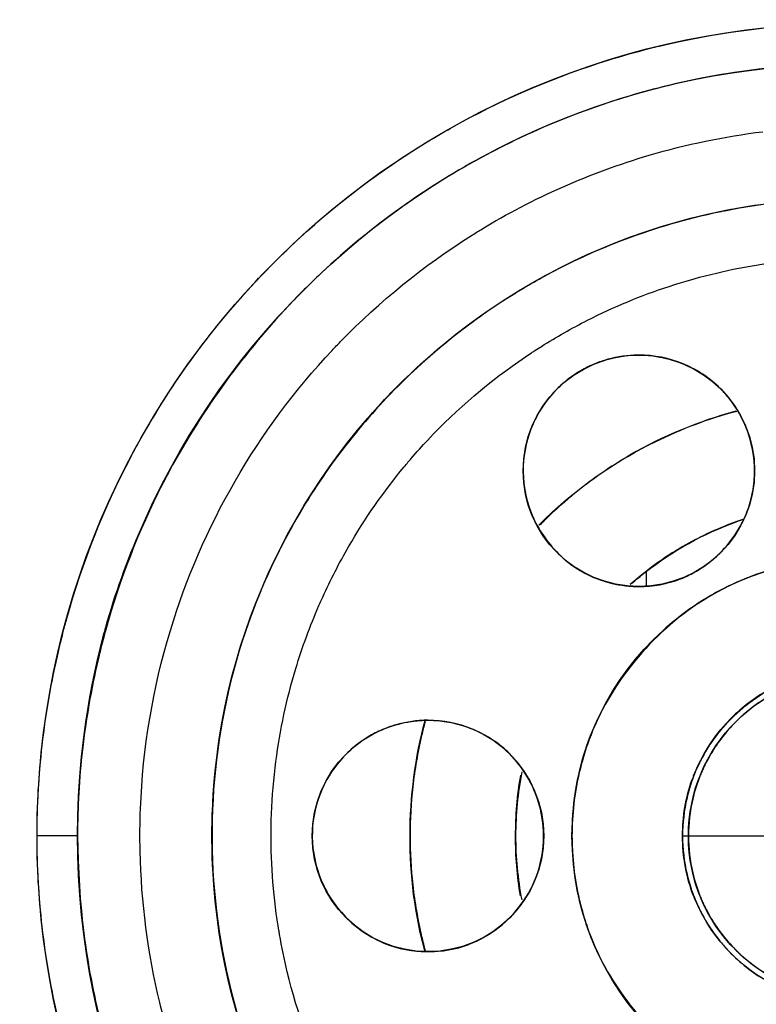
# Model space of a CAD drawing. Header units: inches. Extents: x 0.2 to 16.8, y 0.1 to 10.8.
# Tile 8 of 28: x 4.199 to 4.342, y 5.365 to 5.557. Entities that reach past the tile are written whole.
import ezdxf

# ---------------------------------------------------------------- set-up
doc = ezdxf.new("R2010")
doc.units = ezdxf.units.IN
doc.header["$LTSCALE"] = 0.935
doc.header["$MEASUREMENT"] = 0
doc.layers.get('0').update_dxf_attribs({"linetype": 'CONTINUOUS'})

msp = doc.modelspace()

# ---------------------------------------------------------------- linework, layer by layer
at = {"linetype": 'CONTINUOUS'}
msp.add_line((4.32056, 5.4463), (4.32056, 5.4492), dxfattribs=at)
at = {"color": 6, "linetype": 'CONTINUOUS'}
for p, q in [((4.20996, 5.39779), (4.20208, 5.39779)), ((4.32758, 5.39779), (4.39258, 5.39779))]:
    msp.add_line(p, q, dxfattribs=at)
at = {"color": 7, "linetype": 'CONTINUOUS'}
for centre, radius in [((4.36008, 5.39779), 0.4365), ((4.36008, 5.39779), 0.4105), ((4.36008, 5.39779), 0.318), ((4.36008, 5.39779), 0.27752), ((4.36008, 5.39779), 0.158), ((4.36008, 5.39779), 0.15013), ((4.36008, 5.39779), 0.124), ((4.31908, 5.4688), 0.0225), ((4.36008, 5.39779), 0.054), ((4.36008, 5.39779), 0.0325), ((4.36008, 5.39779), 0.03137), ((4.27808, 5.39779), 0.0225)]:
    msp.add_circle(centre, radius, dxfattribs=at)
at = {"linetype": 'CONTINUOUS'}
for points, knots in [([(3.92358, 5.39779, 2.78649), (3.92358, 5.40579, 2.78649), (3.92403, 5.42203, 2.78649), (3.92681, 5.45537, 2.78649), (3.93423, 5.49842, 2.78649), (3.94994, 5.55056, 2.78649), (3.98139, 5.62109, 2.78649), (4.04079, 5.70385, 2.78649), (4.13882, 5.78101, 2.78649), (4.2547, 5.82733, 2.78649), (4.37414, 5.83922, 2.78649), (4.46811, 5.82344, 2.78649), (4.53436, 5.79903, 2.78649), (4.57879, 5.77659, 2.78649), (4.62044, 5.74934, 2.78649), (4.6747, 5.70417, 2.78649), (4.73535, 5.63068, 2.78649), (4.78229, 5.52678, 2.78649), (4.79474, 5.45138, 2.78649), (4.79622, 5.41566, 2.78649)], [0, 0, 0, 0, 0.017774, 0.036092, 0.074301, 0.114591, 0.156747, 0.245488, 0.337852, 0.430217, 0.518958, 0.601236, 0.639455, 0.675524, 0.711592, 0.749811, 0.832089, 0.92083, 1, 1, 1, 1]), ([(3.95769, 5.47895, 2.81249), (3.95852, 5.4831, 2.81249), (3.96306, 5.5039, 2.81249), (3.97437, 5.54146, 2.81249), (4.00394, 5.60779, 2.81249), (4.05981, 5.68562, 2.81249), (4.152, 5.75819, 2.81249), (4.26098, 5.80175, 2.81249), (4.37331, 5.81293, 2.81249), (4.46168, 5.79809, 2.81249), (4.52398, 5.77513, 2.81249), (4.56576, 5.75403, 2.81249), (4.60493, 5.7284, 2.81249), (4.65596, 5.68592, 2.81249), (4.70583, 5.62549, 2.81249), (4.73351, 5.5703, 2.81249), (4.74306, 5.54556, 2.81249)], [0, 0, 0, 0, 0.012015, 0.060544, 0.11132, 0.218209, 0.329462, 0.440716, 0.547605, 0.646709, 0.692744, 0.736188, 0.779633, 0.825668, 0.924772, 1, 1, 1, 1]), ([(4.0493, 5.46479, 2.81249), (4.04971, 5.46668, 2.81249), (4.05605, 5.49485, 2.81249), (4.07128, 5.53587, 2.81249), (4.10087, 5.58367, 2.81249), (4.1388, 5.62966, 2.81249), (4.19891, 5.677, 2.81249), (4.28331, 5.71071, 2.81249), (4.37033, 5.71938, 2.81249), (4.43878, 5.70788, 2.81249), (4.48705, 5.6901, 2.81249), (4.51941, 5.67375, 2.81249), (4.54976, 5.6539, 2.81249), (4.58929, 5.62099, 2.81249), (4.63347, 5.56745, 2.81249), (4.66038, 5.50789, 2.81249), (4.66958, 5.4713, 2.81249), (4.67133, 5.46297, 2.81249)], [0, 0, 0, 0, 0.006707, 0.100153, 0.150028, 0.201453, 0.306641, 0.41183, 0.512891, 0.606593, 0.650118, 0.691194, 0.73227, 0.775795, 0.869497, 0.970559, 1, 1, 1, 1]), ([(4.08995, 5.46108, 2.606), (4.09532, 5.48401, 2.606), (4.10802, 5.51825, 2.606), (4.13387, 5.56, 2.606), (4.16697, 5.60015, 2.606), (4.21942, 5.64145, 2.606), (4.29308, 5.67088, 2.606), (4.36902, 5.67844, 2.606), (4.42877, 5.66841, 2.606), (4.47088, 5.65289, 2.606), (4.49913, 5.63862, 2.606), (4.52561, 5.62129, 2.606), (4.56011, 5.59258, 2.606), (4.59867, 5.54586, 2.606), (4.62694, 5.48328, 2.606), (4.63511, 5.43937, 2.606), (4.63667, 5.42049, 2.606)], [0, 0, 0, 0, 0.090083, 0.138079, 0.187566, 0.288792, 0.390017, 0.487271, 0.577443, 0.619328, 0.658857, 0.698385, 0.74027, 0.830442, 0.927696, 1, 1, 1, 1]), ([(4.28833, 5.51566, 2.77549), (4.29855, 5.52187, 2.77549), (4.31653, 5.52984, 2.77549), (4.33569, 5.53381, 2.77549), (4.34317, 5.53473, 2.77549)], [0, 0, 0, 0, 0.613636, 1, 1, 1, 1]), ([(4.3245, 5.51657, 2.56848), (4.32467, 5.51662, 2.56848), (4.33134, 5.5186, 2.56848), (4.33817, 5.52001, 2.56848), (4.34489, 5.52084, 2.56848)], [0, 0, 0, 0, 0.026016, 1, 1, 1, 1]), ([(4.26109, 5.49392, 2.77549), (4.26871, 5.50177, 2.77549), (4.27782, 5.50916, 2.77549), (4.28773, 5.51529, 2.77549), (4.28833, 5.51566, 2.77549)], [0, 0, 0, 0, 0.939812, 1, 1, 1, 1]), ([(4.27216, 5.48522, 2.56848), (4.27875, 5.49184, 2.56848), (4.28687, 5.49835, 2.56848), (4.29569, 5.50376, 2.56848), (4.29655, 5.50427, 2.56848)], [0, 0, 0, 0, 0.903687, 1, 1, 1, 1]), ([(4.22213, 5.39482, 2.77549), (4.22207, 5.39758, 2.77549), (4.22218, 5.41208, 2.77549), (4.22637, 5.43702, 2.77549), (4.23952, 5.46739, 2.77549), (4.25268, 5.48513, 2.77549), (4.26053, 5.49335, 2.77549), (4.26109, 5.49392, 2.77549)], [0, 0, 0, 0, 0.075693, 0.397737, 0.688024, 0.978311, 1, 1, 1, 1]), ([(4.30991, 5.48934, 2.16446), (4.30893, 5.4889, 2.16446), (4.3077, 5.48825, 2.16446), (4.30654, 5.48748, 2.16446), (4.30626, 5.48729, 2.16446)], [0, 0, 0, 0, 0.762362, 1, 1, 1, 1]), ([(4.33271, 5.48671, 2.16446), (4.33218, 5.48711, 2.16446), (4.3306, 5.4882, 2.16446), (4.32888, 5.48909, 2.16446), (4.32771, 5.48957, 2.16446)], [0, 0, 0, 0, 0.344297, 1, 1, 1, 1]), ([(4.2534, 5.46097, 2.56848), (4.258, 5.46875, 2.56848), (4.26419, 5.477, 2.56848), (4.27131, 5.48437, 2.56848), (4.27216, 5.48522, 2.56848)], [0, 0, 0, 0, 0.882609, 1, 1, 1, 1]), ([(4.30297, 5.4845, 2.16446), (4.30166, 5.48316, 2.16446), (4.30004, 5.48102, 2.16446), (4.29883, 5.47863, 2.16446), (4.29851, 5.4779, 2.16446)], [0, 0, 0, 0, 0.698365, 1, 1, 1, 1]), ([(4.33996, 5.47717, 2.16446), (4.33957, 5.47816, 2.16446), (4.33833, 5.48072, 2.16446), (4.33662, 5.48301, 2.16446), (4.3354, 5.48429, 2.16446)], [0, 0, 0, 0, 0.376178, 1, 1, 1, 1]), ([(4.29851, 5.4779, 2.16446), (4.29736, 5.47531, 2.16446), (4.29659, 5.47199, 2.16446), (4.29658, 5.46863, 2.16446), (4.2966, 5.46812, 2.16446)], [0, 0, 0, 0, 0.846011, 1, 1, 1, 1]), ([(4.34158, 5.46878, 2.16446), (4.34158, 5.46907, 2.16446), (4.34153, 5.47194, 2.16446), (4.34092, 5.47479, 2.16446), (4.33996, 5.47717, 2.16446)], [0, 0, 0, 0, 0.103121, 1, 1, 1, 1]), ([(4.33555, 5.45348, 2.16446), (4.3367, 5.45472, 2.16446), (4.33843, 5.45704, 2.16446), (4.33967, 5.45964, 2.16446), (4.34009, 5.46074, 2.16446)], [0, 0, 0, 0, 0.58939, 1, 1, 1, 1]), ([(4.24091, 5.43201, 2.56848), (4.24107, 5.43257, 2.56848), (4.2439, 5.4422, 2.56848), (4.24791, 5.45147, 2.56848), (4.25263, 5.45966, 2.56848)], [0, 0, 0, 0, 0.05767, 1, 1, 1, 1]), ([(4.29866, 5.45936, 2.16446), (4.29894, 5.45874, 2.16446), (4.30028, 5.45616, 2.16446), (4.30212, 5.45388, 2.16446), (4.30374, 5.45236, 2.16446)], [0, 0, 0, 0, 0.234453, 1, 1, 1, 1]), ([(4.32815, 5.4482, 2.16446), (4.32863, 5.44842, 2.16446), (4.33136, 5.44974, 2.16446), (4.33382, 5.45163, 2.16446), (4.33555, 5.45348, 2.16446)], [0, 0, 0, 0, 0.17442, 1, 1, 1, 1]), ([(4.30374, 5.45236, 2.16446), (4.3052, 5.451, 2.16446), (4.30732, 5.44948, 2.16446), (4.30964, 5.44837, 2.16446), (4.31018, 5.44813, 2.16446)], [0, 0, 0, 0, 0.771334, 1, 1, 1, 1]), ([(4.31018, 5.44813, 2.16446), (4.31139, 5.44761, 2.16446), (4.3143, 5.44665, 2.16446), (4.31735, 5.4463, 2.16446), (4.31908, 5.4463, 2.16446)], [0, 0, 0, 0, 0.433365, 1, 1, 1, 1]), ([(4.31908, 5.4463, 2.16446), (4.32081, 5.4463, 2.16446), (4.32351, 5.44661, 2.16446), (4.32608, 5.44739, 2.16446), (4.32699, 5.44773, 2.16446)], [0, 0, 0, 0, 0.642456, 1, 1, 1, 1]), ([(4.23613, 5.40108, 2.56848), (4.23614, 5.40157, 2.56848), (4.23644, 5.41088, 2.56848), (4.2378, 5.42015, 2.56848), (4.24, 5.42869, 2.56848)], [0, 0, 0, 0, 0.052918, 1, 1, 1, 1]), ([(4.29171, 5.41569, 2.16446), (4.29118, 5.41609, 2.16446), (4.2896, 5.41719, 2.16446), (4.28788, 5.41808, 2.16446), (4.28671, 5.41856, 2.16446)], [0, 0, 0, 0, 0.344297, 1, 1, 1, 1]), ([(4.26891, 5.41832, 2.16446), (4.26793, 5.41789, 2.16446), (4.2667, 5.41723, 2.16446), (4.26554, 5.41647, 2.16446), (4.26526, 5.41628, 2.16446)], [0, 0, 0, 0, 0.762362, 1, 1, 1, 1]), ([(4.26197, 5.41348, 2.16446), (4.26066, 5.41215, 2.16446), (4.25904, 5.41, 2.16446), (4.25783, 5.40762, 2.16446), (4.25751, 5.40688, 2.16446)], [0, 0, 0, 0, 0.698365, 1, 1, 1, 1]), ([(4.29896, 5.40616, 2.16446), (4.29857, 5.40715, 2.16446), (4.29733, 5.40971, 2.16446), (4.29562, 5.41199, 2.16446), (4.2944, 5.41328, 2.16446)], [0, 0, 0, 0, 0.376178, 1, 1, 1, 1]), ([(4.25751, 5.40688, 2.16446), (4.25636, 5.40429, 2.16446), (4.25559, 5.40097, 2.16446), (4.25558, 5.39762, 2.16446), (4.2556, 5.3971, 2.16446)], [0, 0, 0, 0, 0.846011, 1, 1, 1, 1]), ([(4.30058, 5.39776, 2.16446), (4.30058, 5.39806, 2.16446), (4.30056, 5.39935, 2.16446), (4.30042, 5.40063, 2.16446), (4.30025, 5.40161, 2.16446)], [0, 0, 0, 0, 0.229551, 1, 1, 1, 1]), ([(4.22787, 5.35826, 2.77549), (4.22716, 5.36062, 2.77549), (4.22395, 5.37258, 2.77549), (4.22234, 5.38492, 2.77549), (4.22213, 5.39482, 2.77549)], [0, 0, 0, 0, 0.199223, 1, 1, 1, 1]), ([(4.25766, 5.38835, 2.16446), (4.25794, 5.38773, 2.16446), (4.25928, 5.38515, 2.16446), (4.26112, 5.38286, 2.16446), (4.26274, 5.38135, 2.16446)], [0, 0, 0, 0, 0.234453, 1, 1, 1, 1]), ([(4.29455, 5.38247, 2.16446), (4.2957, 5.3837, 2.16446), (4.29743, 5.38602, 2.16446), (4.29867, 5.38862, 2.16446), (4.29909, 5.38973, 2.16446)], [0, 0, 0, 0, 0.58939, 1, 1, 1, 1]), ([(4.28715, 5.37719, 2.16446), (4.28763, 5.3774, 2.16446), (4.29036, 5.37873, 2.16446), (4.29282, 5.38062, 2.16446), (4.29455, 5.38247, 2.16446)], [0, 0, 0, 0, 0.17442, 1, 1, 1, 1]), ([(4.77024, 5.38098, 2.81249), (4.76885, 5.34738, 2.81249), (4.75714, 5.27648, 2.81249), (4.713, 5.17876, 2.81249), (4.65596, 5.10965, 2.81249), (4.60493, 5.06717, 2.81249), (4.56576, 5.04154, 2.81249), (4.52398, 5.02044, 2.81249), (4.46168, 4.99748, 2.81249), (4.37331, 4.98264, 2.81249), (4.26098, 4.99383, 2.81249), (4.152, 5.03738, 2.81249), (4.05981, 5.10995, 2.81249), (4.00394, 5.18778, 2.81249), (3.97437, 5.25411, 2.81249), (3.96312, 5.29144, 2.81249), (3.95862, 5.31202, 2.81249), (3.95783, 5.31593, 2.81249)], [0, 0, 0, 0, 0.084662, 0.17956, 0.267547, 0.308418, 0.346988, 0.385559, 0.42643, 0.514416, 0.609314, 0.708087, 0.80686, 0.901758, 0.946838, 0.989923, 1, 1, 1, 1]), ([(4.26274, 5.38135, 2.16446), (4.2642, 5.37998, 2.16446), (4.26632, 5.37846, 2.16446), (4.26864, 5.37735, 2.16446), (4.26918, 5.37712, 2.16446)], [0, 0, 0, 0, 0.771334, 1, 1, 1, 1]), ([(4.79622, 5.37991, 2.78649), (4.79474, 5.34419, 2.78649), (4.78229, 5.2688, 2.78649), (4.73535, 5.16489, 2.78649), (4.6747, 5.0914, 2.78649), (4.62044, 5.04623, 2.78649), (4.57879, 5.01898, 2.78649), (4.53436, 4.99654, 2.78649), (4.46811, 4.97213, 2.78649), (4.37414, 4.95635, 2.78649), (4.2547, 4.96824, 2.78649), (4.13882, 5.01456, 2.78649), (4.04079, 5.09172, 2.78649), (3.98139, 5.17448, 2.78649), (3.94994, 5.24501, 2.78649), (3.93798, 5.28471, 2.78649), (3.9332, 5.30658, 2.78649), (3.93235, 5.31074, 2.78649)], [0, 0, 0, 0, 0.084663, 0.179561, 0.267548, 0.308419, 0.346989, 0.38556, 0.426431, 0.514418, 0.609316, 0.708089, 0.806862, 0.901761, 0.946841, 0.989926, 1, 1, 1, 1]), ([(4.26918, 5.37712, 2.16446), (4.27039, 5.3766, 2.16446), (4.2733, 5.37564, 2.16446), (4.27635, 5.37529, 2.16446), (4.27808, 5.37529, 2.16446)], [0, 0, 0, 0, 0.433365, 1, 1, 1, 1]), ([(4.27808, 5.37529, 2.16446), (4.27981, 5.37529, 2.16446), (4.28251, 5.3756, 2.16446), (4.28508, 5.37638, 2.16446), (4.28599, 5.37672, 2.16446)], [0, 0, 0, 0, 0.642456, 1, 1, 1, 1]), ([(4.63667, 5.37508, 2.606), (4.63511, 5.3562, 2.606), (4.62694, 5.31229, 2.606), (4.59867, 5.24972, 2.606), (4.56011, 5.20299, 2.606), (4.52561, 5.17428, 2.606), (4.49913, 5.15695, 2.606), (4.47088, 5.14268, 2.606), (4.42877, 5.12716, 2.606), (4.36902, 5.11713, 2.606), (4.29308, 5.12469, 2.606), (4.21942, 5.15412, 2.606), (4.16697, 5.19543, 2.606), (4.13387, 5.23557, 2.606), (4.10802, 5.27732, 2.606), (4.09532, 5.31156, 2.606), (4.08995, 5.33449, 2.606)], [0, 0, 0, 0, 0.072304, 0.169558, 0.25973, 0.301615, 0.341144, 0.380672, 0.422557, 0.512729, 0.609983, 0.711209, 0.812434, 0.861921, 0.909917, 1, 1, 1, 1]), ([(4.24163, 5.36109, 2.56848), (4.24086, 5.3636, 2.56848), (4.24008, 5.36643, 2.56848), (4.23941, 5.36928, 2.56848), (4.23934, 5.36958, 2.56848)], [0, 0, 0, 0, 0.89572, 1, 1, 1, 1])]:
    msp.add_open_spline(points, degree=3, knots=knots, dxfattribs=at)
at = {"color": 7, "linetype": 'CONTINUOUS'}
for points, knots in [([(4.76815, 5.44199), (4.76724, 5.45032), (4.76229, 5.4858), (4.74542, 5.54707), (4.70792, 5.62088), (4.65653, 5.68567), (4.59382, 5.73846), (4.5232, 5.77734), (4.4475, 5.80142), (4.36907, 5.8107), (4.28998, 5.80483), (4.21282, 5.7837), (4.14041, 5.74771), (4.0758, 5.69763), (4.0215, 5.63483), (3.98049, 5.56139), (3.96331, 5.50685), (3.95759, 5.47864), (3.95748, 5.47808)], [0, 0, 0, 0, 0.021579, 0.092196, 0.162944, 0.233772, 0.304161, 0.373093, 0.440476, 0.507899, 0.575676, 0.643854, 0.713073, 0.783012, 0.85341, 0.925896, 0.998532, 1, 1, 1, 1]), ([(4.04905, 5.46405), (4.05333, 5.48418), (4.06619, 5.52452), (4.09716, 5.58057), (4.13984, 5.63027), (4.19244, 5.67077), (4.25329, 5.69985), (4.31973, 5.71567), (4.38874, 5.71701), (4.45637, 5.70334), (4.51843, 5.67618), (4.57204, 5.63783), (4.61603, 5.59018), (4.6496, 5.53454), (4.66846, 5.48122), (4.67446, 5.44693), (4.67593, 5.43409)], [0, 0, 0, 0, 0.068923, 0.141156, 0.213373, 0.287183, 0.362279, 0.437929, 0.514592, 0.592019, 0.667599, 0.740188, 0.811598, 0.883688, 0.95672, 1, 1, 1, 1]), ([(4.50867, 5.41919), (4.50803, 5.42359), (4.50471, 5.44119), (4.49334, 5.47079), (4.46913, 5.50361), (4.43763, 5.52832), (4.40177, 5.54368), (4.36382, 5.54948), (4.32534, 5.54555), (4.28856, 5.53171), (4.25577, 5.50834), (4.23023, 5.47649), (4.21882, 5.45089), (4.21511, 5.43732), (4.21497, 5.43681)], [0, 0, 0, 0, 0.032395, 0.13055, 0.229656, 0.327502, 0.420315, 0.512397, 0.605833, 0.700588, 0.797158, 0.897254, 0.996141, 1, 1, 1, 1]), ([(4.34223, 5.52046), (4.3387, 5.51994), (4.32428, 5.51721), (4.2999, 5.50791), (4.27282, 5.48787), (4.25224, 5.46189), (4.23955, 5.43221), (4.23481, 5.40083), (4.23805, 5.3691), (4.24946, 5.33874), (4.26874, 5.31173), (4.29501, 5.29055), (4.32619, 5.27667), (4.34883, 5.27377), (4.36008, 5.27379)], [0, 0, 0, 0, 0.028743, 0.118234, 0.208816, 0.298211, 0.38344, 0.46726, 0.552507, 0.638955, 0.726975, 0.818004, 0.908921, 1, 1, 1, 1]), ([(4.31116, 5.48981), (4.3083, 5.48875), (4.30314, 5.48547), (4.29797, 5.47815), (4.29607, 5.46961), (4.29743, 5.46087), (4.30226, 5.45302), (4.30745, 5.44926), (4.31043, 5.448), (4.31051, 5.44797)], [0, 0, 0, 0, 0.170317, 0.334341, 0.490465, 0.650445, 0.819371, 0.995136, 1, 1, 1, 1]), ([(4.33768, 5.48145), (4.33699, 5.48249), (4.33444, 5.48568), (4.33105, 5.48808), (4.32848, 5.48922)], [0, 0, 0, 0, 0.308665, 1, 1, 1, 1]), ([(4.29963, 5.45824), (4.3005, 5.45911), (4.30721, 5.46556), (4.31973, 5.47409), (4.33267, 5.47896), (4.33814, 5.48042)], [0, 0, 0, 0, 0.082086, 0.621844, 1, 1, 1, 1]), ([(4.34156, 5.46848), (4.34159, 5.47146), (4.34072, 5.47604), (4.33857, 5.48012), (4.33768, 5.48145)], [0, 0, 0, 0, 0.650996, 1, 1, 1, 1]), ([(4.34149, 5.46693), (4.34153, 5.4674), (4.34155, 5.46792), (4.34156, 5.46843), (4.34156, 5.46848)], [0, 0, 0, 0, 0.906433, 1, 1, 1, 1]), ([(4.32033, 5.44907), (4.32565, 5.45324), (4.33202, 5.45678), (4.33882, 5.45917), (4.33923, 5.45931)], [0, 0, 0, 0, 0.939745, 1, 1, 1, 1]), ([(4.33807, 5.45678), (4.33863, 5.45765), (4.33923, 5.45873), (4.33972, 5.45986), (4.3398, 5.46005)], [0, 0, 0, 0, 0.835011, 1, 1, 1, 1]), ([(4.41199, 5.41243), (4.41038, 5.41815), (4.40532, 5.4289), (4.39323, 5.44156), (4.37831, 5.44954), (4.36203, 5.45255), (4.34548, 5.45066), (4.32972, 5.44357), (4.31679, 5.43133), (4.3107, 5.42061), (4.30871, 5.4147), (4.30864, 5.41448)], [0, 0, 0, 0, 0.129084, 0.25549, 0.376173, 0.493113, 0.612074, 0.735019, 0.86426, 0.994989, 1, 1, 1, 1]), ([(4.33107, 5.44977), (4.33226, 5.45054), (4.33354, 5.45155), (4.33471, 5.45268), (4.33486, 5.45283)], [0, 0, 0, 0, 0.872831, 1, 1, 1, 1]), ([(4.31908, 5.4463), (4.32182, 5.44626), (4.3248, 5.4468), (4.32755, 5.44792), (4.32774, 5.448)], [0, 0, 0, 0, 0.928075, 1, 1, 1, 1]), ([(4.3302, 5.41065), (4.33171, 5.41407), (4.33625, 5.42075), (4.34637, 5.42826), (4.35938, 5.43116), (4.37233, 5.42881), (4.38302, 5.42188), (4.38786, 5.41516), (4.38953, 5.41149)], [0, 0, 0, 0, 0.150084, 0.320097, 0.497236, 0.673179, 0.838075, 1, 1, 1, 1]), ([(4.27016, 5.4188), (4.2673, 5.41773), (4.26214, 5.41446), (4.25697, 5.40714), (4.25507, 5.3986), (4.25643, 5.38986), (4.26126, 5.38201), (4.26645, 5.37825), (4.26943, 5.37699), (4.26951, 5.37696)], [0, 0, 0, 0, 0.170317, 0.334341, 0.490465, 0.650445, 0.819371, 0.995136, 1, 1, 1, 1]), ([(4.29668, 5.41043), (4.29599, 5.41148), (4.29344, 5.41467), (4.29005, 5.41706), (4.28748, 5.41821)], [0, 0, 0, 0, 0.308665, 1, 1, 1, 1]), ([(4.30056, 5.39747), (4.30059, 5.40045), (4.29972, 5.40503), (4.29757, 5.40911), (4.29668, 5.41043)], [0, 0, 0, 0, 0.650996, 1, 1, 1, 1]), ([(4.20996, 5.39779), (4.2101, 5.38484), (4.21161, 5.37125), (4.21512, 5.35819), (4.21526, 5.35766)], [0, 0, 0, 0, 0.959431, 1, 1, 1, 1]), ([(4.30049, 5.39592), (4.30053, 5.39638), (4.30055, 5.3969), (4.30056, 5.39742), (4.30056, 5.39747)], [0, 0, 0, 0, 0.906433, 1, 1, 1, 1]), ([(4.29707, 5.38576), (4.29763, 5.38663), (4.29823, 5.38772), (4.29872, 5.38885), (4.2988, 5.38903)], [0, 0, 0, 0, 0.835011, 1, 1, 1, 1]), ([(4.30878, 5.38067), (4.31037, 5.37598), (4.31528, 5.36653), (4.32637, 5.35456), (4.34134, 5.34616), (4.35846, 5.34287), (4.37573, 5.34521), (4.39109, 5.35254), (4.40323, 5.36389), (4.41039, 5.37666), (4.41267, 5.3855), (4.41327, 5.38907)], [0, 0, 0, 0, 0.103618, 0.220628, 0.337927, 0.458017, 0.58053, 0.697712, 0.80986, 0.924305, 1, 1, 1, 1]), ([(4.29007, 5.37876), (4.29126, 5.37953), (4.29254, 5.38054), (4.29371, 5.38167), (4.29386, 5.38181)], [0, 0, 0, 0, 0.872831, 1, 1, 1, 1])]:
    msp.add_open_spline(points, degree=3, knots=knots, dxfattribs=at)
at = {"color": 6, "linetype": 'CONTINUOUS'}
for points, knots in [([(4.32137, 5.55097, 2.76761), (4.32191, 5.55111, 2.76761), (4.33298, 5.55384, 2.76761), (4.34434, 5.55537, 2.76761), (4.35517, 5.55571, 2.76761)], [0, 0, 0, 0, 0.049221, 1, 1, 1, 1]), ([(4.32608, 5.54401, 2.77549), (4.32567, 5.54391, 2.77549), (4.32209, 5.54307, 2.77549), (4.31855, 5.54209, 2.77549), (4.31544, 5.54112, 2.77549)], [0, 0, 0, 0, 0.11458, 1, 1, 1, 1]), ([(4.27604, 5.53158, 2.76761), (4.2777, 5.53262, 2.76761), (4.28056, 5.53434, 2.76761), (4.28347, 5.53597, 2.76761), (4.28467, 5.53663, 2.76761)], [0, 0, 0, 0, 0.588695, 1, 1, 1, 1]), ([(4.28964, 5.53036, 2.77549), (4.28809, 5.52953, 2.77549), (4.28492, 5.52778, 2.77549), (4.28181, 5.5259, 2.77549), (4.28023, 5.52491, 2.77549)], [0, 0, 0, 0, 0.48592, 1, 1, 1, 1]), ([(4.24517, 5.50622, 2.76761), (4.24532, 5.50638, 2.76761), (4.24747, 5.50865, 2.76761), (4.24969, 5.51086, 2.76761), (4.25181, 5.51285, 2.76761)], [0, 0, 0, 0, 0.068973, 1, 1, 1, 1]), ([(4.25765, 5.50753, 2.77549), (4.25548, 5.5055, 2.77549), (4.25322, 5.50327, 2.77549), (4.25104, 5.50097, 2.77549), (4.2509, 5.50082, 2.77549)], [0, 0, 0, 0, 0.935366, 1, 1, 1, 1]), ([(4.20788, 5.44007, 2.76761), (4.2109, 5.45093, 2.76761), (4.21551, 5.46261, 2.76761), (4.22145, 5.47359, 2.76761), (4.22203, 5.47464, 2.76761)], [0, 0, 0, 0, 0.90363, 1, 1, 1, 1]), ([(4.22891, 5.47081, 2.77549), (4.22836, 5.46981, 2.77549), (4.22301, 5.45992, 2.77549), (4.21879, 5.44943, 2.77549), (4.21597, 5.43974, 2.77549)], [0, 0, 0, 0, 0.101835, 1, 1, 1, 1]), ([(4.20208, 5.39779, 2.76761), (4.20208, 5.40368, 2.76761), (4.20279, 5.41582, 2.76761), (4.2051, 5.4291, 2.76761), (4.20692, 5.43644, 2.76761), (4.20725, 5.43771, 2.76761)], [0, 0, 0, 0, 0.438286, 0.902606, 1, 1, 1, 1]), ([(4.21487, 5.43572, 2.77549), (4.21455, 5.43451, 2.77549), (4.21282, 5.42754, 2.77549), (4.21063, 5.41493, 2.77549), (4.20996, 5.40339, 2.77549), (4.20996, 5.39779, 2.77549)], [0, 0, 0, 0, 0.097434, 0.561733, 1, 1, 1, 1]), ([(4.20725, 5.35786, 2.76761), (4.20692, 5.35913, 2.76761), (4.2051, 5.36647, 2.76761), (4.20279, 5.37975, 2.76761), (4.20208, 5.39189, 2.76761), (4.20208, 5.39779, 2.76761)], [0, 0, 0, 0, 0.097434, 0.561733, 1, 1, 1, 1]), ([(4.20996, 5.39779, 2.77549), (4.20996, 5.39218, 2.77549), (4.21063, 5.38065, 2.77549), (4.21276, 5.36839, 2.77549), (4.21438, 5.36176, 2.77549), (4.2146, 5.3609, 2.77549)], [0, 0, 0, 0, 0.450966, 0.928719, 1, 1, 1, 1])]:
    msp.add_open_spline(points, degree=3, knots=knots, dxfattribs=at)
for points in [[(4.31308, 5.54863, 2.76761), (4.31582, 5.54948, 2.76761), (4.31858, 5.55026, 2.76761), (4.32137, 5.55097, 2.76761)], [(4.28467, 5.53663, 2.76761), (4.29372, 5.54154, 2.76761), (4.30325, 5.54557, 2.76761), (4.31308, 5.54863, 2.76761)], [(4.35544, 5.54784, 2.77549), (4.34556, 5.54753, 2.77549), (4.33571, 5.54625, 2.77549), (4.32608, 5.54401, 2.77549)], [(4.31544, 5.54112, 2.77549), (4.30653, 5.53834, 2.77549), (4.29788, 5.53474, 2.77549), (4.28964, 5.53036, 2.77549)], [(4.25181, 5.51285, 2.76761), (4.25926, 5.51985, 2.76761), (4.26738, 5.52614, 2.76761), (4.27604, 5.53158, 2.76761)], [(4.28023, 5.52491, 2.77549), (4.27218, 5.51985, 2.77549), (4.2646, 5.51402, 2.77549), (4.25765, 5.50753, 2.77549)], [(4.22509, 5.47989, 2.76761), (4.23083, 5.48934, 2.76761), (4.23758, 5.49818, 2.76761), (4.24517, 5.50622, 2.76761)], [(4.2509, 5.50082, 2.77549), (4.24236, 5.49178, 2.77549), (4.23496, 5.48168, 2.77549), (4.22891, 5.47081, 2.77549)], [(4.22203, 5.47464, 2.76761), (4.22302, 5.47641, 2.76761), (4.22403, 5.47816, 2.76761), (4.22509, 5.47989, 2.76761)], [(4.20752, 5.43874, 2.76761), (4.20764, 5.43918, 2.76761), (4.20776, 5.43963, 2.76761), (4.20788, 5.44007, 2.76761)], [(4.21597, 5.43974, 2.77549), (4.21568, 5.43873, 2.77549), (4.2154, 5.43771, 2.77549), (4.21512, 5.43669, 2.77549)], [(4.20725, 5.43771, 2.76761), (4.20734, 5.43805, 2.76761), (4.20743, 5.43839, 2.76761), (4.20752, 5.43874, 2.76761)], [(4.21512, 5.43669, 2.77549), (4.21504, 5.43637, 2.77549), (4.21495, 5.43604, 2.77549), (4.21487, 5.43572, 2.77549)]]:
    msp.add_open_spline(points, degree=3, dxfattribs=at)
at = {"linetype": 'CONTINUOUS'}
for points in [[(4.30076, 5.50667, 2.56848), (4.3083, 5.51078, 2.56848), (4.31627, 5.5141, 2.56848), (4.3245, 5.51657, 2.56848)], [(4.29655, 5.50427, 2.56848), (4.29794, 5.50509, 2.56848), (4.29934, 5.5059, 2.56848), (4.30076, 5.50667, 2.56848)], [(4.31811, 5.49128, 2.16446), (4.31617, 5.49119, 2.16446), (4.31423, 5.49085, 2.16446), (4.31238, 5.49027, 2.16446)], [(4.31908, 5.4913, 2.16446), (4.31876, 5.4913, 2.16446), (4.31844, 5.49129, 2.16446), (4.31811, 5.49128, 2.16446)], [(4.32771, 5.48957, 2.16446), (4.32499, 5.4907, 2.16446), (4.32203, 5.4913, 2.16446), (4.31908, 5.4913, 2.16446)], [(4.31238, 5.49027, 2.16446), (4.31154, 5.49001, 2.16446), (4.31071, 5.48969, 2.16446), (4.30991, 5.48934, 2.16446)], [(4.30546, 5.48671, 2.16446), (4.30458, 5.48603, 2.16446), (4.30374, 5.48529, 2.16446), (4.30297, 5.4845, 2.16446)], [(4.30626, 5.48729, 2.16446), (4.30599, 5.4871, 2.16446), (4.30572, 5.48691, 2.16446), (4.30546, 5.48671, 2.16446)], [(4.33348, 5.48609, 2.16446), (4.33323, 5.4863, 2.16446), (4.33297, 5.48651, 2.16446), (4.33271, 5.48671, 2.16446)], [(4.3354, 5.48429, 2.16446), (4.3348, 5.48493, 2.16446), (4.33416, 5.48553, 2.16446), (4.33348, 5.48609, 2.16446)], [(4.34009, 5.46074, 2.16446), (4.34107, 5.4633, 2.16446), (4.34158, 5.46604, 2.16446), (4.34158, 5.46878, 2.16446)], [(4.2966, 5.46812, 2.16446), (4.29669, 5.4651, 2.16446), (4.2974, 5.4621, 2.16446), (4.29866, 5.45936, 2.16446)], [(4.25263, 5.45966, 2.56848), (4.25288, 5.4601, 2.56848), (4.25314, 5.46054, 2.56848), (4.2534, 5.46097, 2.56848)], [(4.32699, 5.44773, 2.16446), (4.32738, 5.44788, 2.16446), (4.32777, 5.44803, 2.16446), (4.32815, 5.4482, 2.16446)], [(4.24071, 5.43131, 2.56848), (4.24077, 5.43155, 2.56848), (4.24084, 5.43178, 2.56848), (4.24091, 5.43201, 2.56848)], [(4.24, 5.42869, 2.56848), (4.24023, 5.42957, 2.56848), (4.24046, 5.43044, 2.56848), (4.24071, 5.43131, 2.56848)], [(4.27138, 5.41925, 2.16446), (4.27054, 5.41899, 2.16446), (4.26971, 5.41868, 2.16446), (4.26891, 5.41832, 2.16446)], [(4.27711, 5.42026, 2.16446), (4.27517, 5.42018, 2.16446), (4.27323, 5.41983, 2.16446), (4.27138, 5.41925, 2.16446)], [(4.27808, 5.42029, 2.16446), (4.27776, 5.42029, 2.16446), (4.27744, 5.42028, 2.16446), (4.27711, 5.42026, 2.16446)], [(4.28671, 5.41856, 2.16446), (4.28399, 5.41969, 2.16446), (4.28103, 5.42029, 2.16446), (4.27808, 5.42029, 2.16446)], [(4.26446, 5.41569, 2.16446), (4.26358, 5.41502, 2.16446), (4.26274, 5.41428, 2.16446), (4.26197, 5.41348, 2.16446)], [(4.26526, 5.41628, 2.16446), (4.26499, 5.41609, 2.16446), (4.26472, 5.41589, 2.16446), (4.26446, 5.41569, 2.16446)], [(4.29248, 5.41507, 2.16446), (4.29223, 5.41529, 2.16446), (4.29197, 5.41549, 2.16446), (4.29171, 5.41569, 2.16446)], [(4.2944, 5.41328, 2.16446), (4.2938, 5.41391, 2.16446), (4.29316, 5.41451, 2.16446), (4.29248, 5.41507, 2.16446)], [(4.30025, 5.40161, 2.16446), (4.29998, 5.40317, 2.16446), (4.29955, 5.40469, 2.16446), (4.29896, 5.40616, 2.16446)], [(4.23616, 5.39365, 2.56848), (4.23608, 5.39612, 2.56848), (4.23607, 5.3986, 2.56848), (4.23613, 5.40108, 2.56848)], [(4.29909, 5.38973, 2.16446), (4.30007, 5.39229, 2.16446), (4.30058, 5.39503, 2.16446), (4.30058, 5.39776, 2.16446)], [(4.2556, 5.3971, 2.16446), (4.25569, 5.39409, 2.16446), (4.2564, 5.39109, 2.16446), (4.25766, 5.38835, 2.16446)], [(4.23934, 5.36958, 2.56848), (4.2375, 5.37748, 2.56848), (4.23643, 5.38555, 2.56848), (4.23616, 5.39365, 2.56848)], [(4.28599, 5.37672, 2.16446), (4.28638, 5.37686, 2.16446), (4.28677, 5.37702, 2.16446), (4.28715, 5.37719, 2.16446)]]:
    msp.add_open_spline(points, degree=3, dxfattribs=at)
at = {"color": 1, "linetype": 'CONTINUOUS'}
for points in [[(4.32872, 5.50582, 2.17246), (4.33447, 5.50749, 2.17246), (4.34035, 5.5087, 2.17246), (4.3463, 5.50944, 2.17246)], [(4.30911, 5.49807, 2.17246), (4.31421, 5.50067, 2.17246), (4.31952, 5.50287, 2.17246), (4.32496, 5.50466, 2.17246)], [(4.32496, 5.50466, 2.17246), (4.32545, 5.50482, 2.17246), (4.32595, 5.50498, 2.17246), (4.32644, 5.50514, 2.17246)], [(4.30456, 5.49563, 2.17246), (4.30605, 5.49648, 2.17246), (4.30757, 5.49729, 2.17246), (4.30911, 5.49807, 2.17246)], [(4.29702, 5.49094, 2.17246), (4.2974, 5.49121, 2.17246), (4.29779, 5.49147, 2.17246), (4.29818, 5.49173, 2.17246)], [(4.29818, 5.49173, 2.17246), (4.29841, 5.49187, 2.17246), (4.29863, 5.49202, 2.17246), (4.29886, 5.49216, 2.17246)], [(4.27346, 5.46957, 2.17246), (4.27371, 5.46986, 2.17246), (4.27395, 5.47016, 2.17246), (4.2742, 5.47045, 2.17246)], [(4.2742, 5.47045, 2.17246), (4.27441, 5.4707, 2.17246), (4.27462, 5.47094, 2.17246), (4.27483, 5.47118, 2.17246)], [(4.30546, 5.46344, 1.57536), (4.30463, 5.46274, 1.57536), (4.30381, 5.46202, 1.57536), (4.303, 5.46129, 1.57536)], [(4.30651, 5.46431, 1.57536), (4.30616, 5.46402, 1.57536), (4.30581, 5.46373, 1.57536), (4.30546, 5.46344, 1.57536)], [(4.303, 5.46129, 1.57536), (4.30254, 5.46087, 1.57536), (4.30209, 5.46045, 1.57536), (4.30164, 5.46003, 1.57536)], [(4.30164, 5.46003, 1.57536), (4.30101, 5.45943, 1.57536), (4.30038, 5.45882, 1.57536), (4.29977, 5.45821, 1.57536)], [(4.33796, 5.45887, 1.54701), (4.33605, 5.45818, 1.54701), (4.33416, 5.4574, 1.54701), (4.33232, 5.45653, 1.54701)], [(4.33949, 5.4594, 1.54701), (4.33898, 5.45923, 1.54701), (4.33847, 5.45905, 1.54701), (4.33796, 5.45887, 1.54701)], [(4.32359, 5.45151, 1.54701), (4.32143, 5.45002, 1.54701), (4.31934, 5.44839, 1.54701), (4.31736, 5.44665, 1.54701)], [(4.34598, 5.44989, 2.56546), (4.34439, 5.44946, 2.56546), (4.34282, 5.44896, 2.56546), (4.34127, 5.44838, 2.56546)], [(4.25688, 5.44257, 2.17246), (4.25712, 5.44313, 2.17246), (4.25737, 5.44369, 2.17246), (4.25762, 5.44424, 2.17246)], [(4.32669, 5.4402, 2.56546), (4.32241, 5.43682, 2.56546), (4.31865, 5.43279, 2.56546), (4.31557, 5.42832, 2.56546)], [(4.34274, 5.42527, 2.64046), (4.34022, 5.42368, 2.64046), (4.33793, 5.42172, 2.64046), (4.33594, 5.41951, 2.64046)], [(4.33872, 5.42073, 2.64637), (4.33818, 5.42023, 2.64637), (4.33766, 5.41971, 2.64637), (4.33716, 5.41917, 2.64637)], [(4.27751, 5.41998, 1.57536), (4.27727, 5.4191, 1.57536), (4.27705, 5.41822, 1.57536), (4.27685, 5.41734, 1.57536)], [(4.33527, 5.41874, 2.64046), (4.33502, 5.41845, 2.64046), (4.33478, 5.41816, 2.64046), (4.33455, 5.41787, 2.64046)], [(4.33594, 5.41951, 2.64046), (4.33571, 5.41926, 2.64046), (4.33549, 5.419, 2.64046), (4.33527, 5.41874, 2.64046)], [(4.27685, 5.41734, 1.57536), (4.27608, 5.41404, 1.57536), (4.27551, 5.4107, 1.57536), (4.27513, 5.40734, 1.57536)], [(4.30909, 5.41557, 2.56546), (4.30898, 5.41527, 2.56546), (4.30888, 5.41497, 2.56546), (4.30878, 5.41467, 2.56546)], [(4.33071, 5.41171, 2.56546), (4.33038, 5.411, 2.56546), (4.33007, 5.41029, 2.56546), (4.32979, 5.40956, 2.56546)], [(4.33071, 5.41171, 2.64046), (4.33038, 5.411, 2.64046), (4.33007, 5.41029, 2.64046), (4.32979, 5.40956, 2.64046)], [(4.33173, 5.41122, 2.64637), (4.33161, 5.41097, 2.64637), (4.3315, 5.41071, 2.64637), (4.33138, 5.41046, 2.64637)], [(4.29632, 5.41024, 1.54701), (4.29553, 5.40614, 1.54701), (4.29512, 5.40196, 1.54701), (4.29512, 5.39779, 1.54701)], [(4.32979, 5.40956, 2.56546), (4.32968, 5.40929, 2.56546), (4.32958, 5.40902, 2.56546), (4.32948, 5.40874, 2.56546)], [(4.32979, 5.40956, 2.64046), (4.32968, 5.40929, 2.64046), (4.32958, 5.40902, 2.64046), (4.32948, 5.40874, 2.64046)], [(4.33138, 5.41046, 2.64637), (4.33126, 5.41018, 2.64637), (4.33114, 5.40989, 2.64637), (4.33102, 5.40961, 2.64637)], [(4.27513, 5.40734, 1.57536), (4.27477, 5.40417, 1.57536), (4.27459, 5.40098, 1.57536), (4.27459, 5.39779, 1.57536)], [(4.27459, 5.39779, 1.57536), (4.27459, 5.39459, 1.57536), (4.27477, 5.3914, 1.57536), (4.27513, 5.38823, 1.57536)], [(4.29512, 5.39779, 1.54701), (4.29512, 5.39363, 1.54701), (4.29552, 5.38947, 1.54701), (4.29631, 5.38539, 1.54701)], [(4.32948, 5.38683, 2.56546), (4.32958, 5.38656, 2.56546), (4.32968, 5.38628, 2.56546), (4.32979, 5.38601, 2.56546)], [(4.32948, 5.38683, 2.64046), (4.32958, 5.38656, 2.64046), (4.32968, 5.38628, 2.64046), (4.32979, 5.38601, 2.64046)], [(4.32979, 5.38601, 2.56546), (4.32989, 5.38573, 2.56546), (4.33001, 5.38546, 2.56546), (4.33012, 5.38518, 2.56546)], [(4.32979, 5.38601, 2.64046), (4.33007, 5.38529, 2.64046), (4.33038, 5.38457, 2.64046), (4.33071, 5.38386, 2.64046)], [(4.33102, 5.38596, 2.64637), (4.33114, 5.38568, 2.64637), (4.33126, 5.38539, 2.64637), (4.33138, 5.38511, 2.64637)], [(4.33012, 5.38518, 2.56546), (4.33031, 5.38474, 2.56546), (4.33051, 5.3843, 2.56546), (4.33071, 5.38386, 2.56546)], [(4.33138, 5.38511, 2.64637), (4.3315, 5.38486, 2.64637), (4.33161, 5.3846, 2.64637), (4.33173, 5.38435, 2.64637)], [(4.24909, 5.37946, 2.17246), (4.24891, 5.38055, 2.17246), (4.24875, 5.38164, 2.17246), (4.2486, 5.38273, 2.17246)], [(4.30831, 5.38239, 2.56546), (4.30842, 5.38204, 2.56546), (4.30852, 5.3817, 2.56546), (4.30863, 5.38135, 2.56546)], [(4.30863, 5.38135, 2.56546), (4.30876, 5.38094, 2.56546), (4.3089, 5.38053, 2.56546), (4.30904, 5.38013, 2.56546)], [(4.24923, 5.37861, 2.17246), (4.24919, 5.37889, 2.17246), (4.24914, 5.37918, 2.17246), (4.24909, 5.37946, 2.17246)], [(4.33455, 5.37771, 2.64046), (4.33474, 5.37747, 2.64046), (4.33493, 5.37723, 2.64046), (4.33512, 5.377, 2.64046)], [(4.33512, 5.377, 2.64046), (4.33539, 5.37668, 2.64046), (4.33566, 5.37637, 2.64046), (4.33594, 5.37606, 2.64046)], [(4.33716, 5.3764, 2.64637), (4.33766, 5.37586, 2.64637), (4.33818, 5.37534, 2.64637), (4.33872, 5.37484, 2.64637)], [(4.33594, 5.37606, 2.64046), (4.33793, 5.37385, 2.64046), (4.34022, 5.3719, 2.64046), (4.34274, 5.3703, 2.64046)]]:
    msp.add_open_spline(points, degree=3, dxfattribs=at)
for points, knots in [([(4.32644, 5.50514, 2.17246), (4.32705, 5.50533, 2.17246), (4.32781, 5.50556, 2.17246), (4.32857, 5.50578, 2.17246), (4.32872, 5.50582, 2.17246)], [0, 0, 0, 0, 0.803697, 1, 1, 1, 1]), ([(4.29886, 5.49216, 2.17246), (4.29928, 5.49244, 2.17246), (4.30115, 5.49364, 2.17246), (4.30306, 5.49478, 2.17246), (4.30456, 5.49563, 2.17246)], [0, 0, 0, 0, 0.226269, 1, 1, 1, 1]), ([(4.27483, 5.47118, 2.17246), (4.27587, 5.4724, 2.17246), (4.28251, 5.47979, 2.17246), (4.29012, 5.48627, 2.17246), (4.29702, 5.49094, 2.17246)], [0, 0, 0, 0, 0.161359, 1, 1, 1, 1]), ([(4.33791, 5.48036, 1.57536), (4.33072, 5.47843, 1.57536), (4.31966, 5.47388, 1.57536), (4.30992, 5.46709, 1.57536), (4.30651, 5.46431, 1.57536)], [0, 0, 0, 0, 0.628522, 1, 1, 1, 1]), ([(4.25762, 5.44424, 2.17246), (4.25914, 5.44759, 2.17246), (4.26371, 5.45648, 2.17246), (4.26943, 5.4647, 2.17246), (4.27346, 5.46957, 2.17246)], [0, 0, 0, 0, 0.367694, 1, 1, 1, 1]), ([(4.33232, 5.45653, 1.54701), (4.33072, 5.45577, 1.54701), (4.32775, 5.4542, 1.54701), (4.3249, 5.4524, 1.54701), (4.32359, 5.45151, 1.54701)], [0, 0, 0, 0, 0.53005, 1, 1, 1, 1]), ([(4.34127, 5.44838, 2.56546), (4.33844, 5.44734, 2.56546), (4.33335, 5.44496, 2.56546), (4.32871, 5.4418, 2.56546), (4.32669, 5.4402, 2.56546)], [0, 0, 0, 0, 0.538925, 1, 1, 1, 1]), ([(4.24852, 5.41229, 2.17246), (4.24932, 5.4184, 2.17246), (4.25153, 5.42871, 2.17246), (4.25515, 5.43859, 2.17246), (4.25688, 5.44257, 2.17246)], [0, 0, 0, 0, 0.586818, 1, 1, 1, 1]), ([(4.31557, 5.42832, 2.56546), (4.31438, 5.4266, 2.56546), (4.31188, 5.42249, 2.56546), (4.30997, 5.41811, 2.56546), (4.30909, 5.41557, 2.56546)], [0, 0, 0, 0, 0.435791, 1, 1, 1, 1]), ([(4.34694, 5.42626, 2.64637), (4.34607, 5.42587, 2.64637), (4.34312, 5.42434, 2.64637), (4.34045, 5.42235, 2.64637), (4.33872, 5.42073, 2.64637)], [0, 0, 0, 0, 0.287309, 1, 1, 1, 1]), ([(4.33716, 5.41917, 2.64637), (4.33526, 5.41714, 2.64637), (4.33337, 5.41449, 2.64637), (4.33193, 5.41162, 2.64637), (4.33173, 5.41122, 2.64637)], [0, 0, 0, 0, 0.861285, 1, 1, 1, 1]), ([(4.33455, 5.41787, 2.64046), (4.33333, 5.41632, 2.64046), (4.332, 5.41428, 2.64046), (4.33091, 5.41212, 2.64046), (4.33071, 5.41171, 2.64046)], [0, 0, 0, 0, 0.80925, 1, 1, 1, 1]), ([(4.30878, 5.41467, 2.56546), (4.30829, 5.41318, 2.56546), (4.30674, 5.40767, 2.56546), (4.30608, 5.40194, 2.56546), (4.30608, 5.39779, 2.56546)], [0, 0, 0, 0, 0.274974, 1, 1, 1, 1]), ([(4.2486, 5.38273, 2.17246), (4.24774, 5.38915, 2.17246), (4.24725, 5.39905, 2.17246), (4.24808, 5.40891, 2.17246), (4.24852, 5.41229, 2.17246)], [0, 0, 0, 0, 0.655438, 1, 1, 1, 1]), ([(4.33102, 5.40961, 2.64637), (4.33041, 5.4081, 2.64637), (4.32918, 5.40424, 2.64637), (4.32871, 5.4002, 2.64637), (4.32871, 5.39779, 2.64637)], [0, 0, 0, 0, 0.403332, 1, 1, 1, 1]), ([(4.32948, 5.40874, 2.56546), (4.32907, 5.40759, 2.56546), (4.32801, 5.40401, 2.56546), (4.32758, 5.40028, 2.56546), (4.32758, 5.39779, 2.56546)], [0, 0, 0, 0, 0.329344, 1, 1, 1, 1]), ([(4.32948, 5.40874, 2.64046), (4.32907, 5.40759, 2.64046), (4.32801, 5.40401, 2.64046), (4.32758, 5.40028, 2.64046), (4.32758, 5.39779, 2.64046)], [0, 0, 0, 0, 0.329344, 1, 1, 1, 1]), ([(4.30608, 5.39779, 2.56546), (4.30608, 5.39363, 2.56546), (4.30668, 5.38843, 2.56546), (4.30801, 5.3834, 2.56546), (4.30831, 5.38239, 2.56546)], [0, 0, 0, 0, 0.797673, 1, 1, 1, 1]), ([(4.32758, 5.39779, 2.56546), (4.32758, 5.39529, 2.56546), (4.32801, 5.39156, 2.56546), (4.32907, 5.38798, 2.56546), (4.32948, 5.38683, 2.56546)], [0, 0, 0, 0, 0.670656, 1, 1, 1, 1]), ([(4.32758, 5.39779, 2.64046), (4.32758, 5.39529, 2.64046), (4.32801, 5.39156, 2.64046), (4.32907, 5.38798, 2.64046), (4.32948, 5.38683, 2.64046)], [0, 0, 0, 0, 0.670656, 1, 1, 1, 1]), ([(4.32871, 5.39779, 2.64637), (4.32871, 5.39537, 2.64637), (4.32918, 5.39133, 2.64637), (4.33041, 5.38747, 2.64637), (4.33102, 5.38596, 2.64637)], [0, 0, 0, 0, 0.596666, 1, 1, 1, 1]), ([(4.27513, 5.38823, 1.57536), (4.27551, 5.38487, 1.57536), (4.27624, 5.38057, 1.57536), (4.27731, 5.37633, 1.57536), (4.27756, 5.37538, 1.57536)], [0, 0, 0, 0, 0.775582, 1, 1, 1, 1]), ([(4.33173, 5.38435, 2.64637), (4.33193, 5.38395, 2.64637), (4.33337, 5.38108, 2.64637), (4.33526, 5.37844, 2.64637), (4.33716, 5.3764, 2.64637)], [0, 0, 0, 0, 0.138714, 1, 1, 1, 1]), ([(4.33071, 5.38386, 2.64046), (4.33091, 5.38345, 2.64046), (4.332, 5.38129, 2.64046), (4.33333, 5.37925, 2.64046), (4.33455, 5.37771, 2.64046)], [0, 0, 0, 0, 0.19075, 1, 1, 1, 1]), ([(4.25926, 5.34784, 2.17246), (4.25554, 5.35533, 2.17246), (4.25184, 5.36558, 2.17246), (4.24965, 5.37619, 2.17246), (4.24923, 5.37861, 2.17246)], [0, 0, 0, 0, 0.772714, 1, 1, 1, 1]), ([(4.30904, 5.38013, 2.56546), (4.30993, 5.37755, 2.56546), (4.31226, 5.3722, 2.56546), (4.31545, 5.36726, 2.56546), (4.31735, 5.36481, 2.56546)], [0, 0, 0, 0, 0.470623, 1, 1, 1, 1]), ([(4.33872, 5.37484, 2.64637), (4.34045, 5.37322, 2.64637), (4.34312, 5.37123, 2.64637), (4.34607, 5.36971, 2.64637), (4.34694, 5.36931, 2.64637)], [0, 0, 0, 0, 0.712733, 1, 1, 1, 1])]:
    msp.add_open_spline(points, degree=3, knots=knots, dxfattribs=at)
at = {"color": 7, "linetype": 'CONTINUOUS'}
for points in [[(4.31912, 5.49125), (4.31881, 5.49125), (4.31851, 5.49124), (4.3182, 5.49122)], [(4.32005, 5.49124), (4.31974, 5.49125), (4.31943, 5.49125), (4.31912, 5.49125)], [(4.31334, 5.4905), (4.31261, 5.4903), (4.31188, 5.49008), (4.31116, 5.48981)], [(4.3182, 5.49122), (4.31657, 5.49115), (4.31493, 5.49091), (4.31334, 5.4905)], [(4.32358, 5.49077), (4.32241, 5.49101), (4.32123, 5.49116), (4.32005, 5.49124)], [(4.32848, 5.48922), (4.32691, 5.48993), (4.32526, 5.49044), (4.32358, 5.49077)], [(4.3398, 5.46005), (4.34073, 5.46223), (4.3413, 5.46456), (4.34149, 5.46693)], [(4.33486, 5.45283), (4.33607, 5.45402), (4.33715, 5.45535), (4.33807, 5.45678)], [(4.32774, 5.448), (4.3289, 5.44849), (4.33001, 5.44909), (4.33107, 5.44977)], [(4.31051, 5.44797), (4.31322, 5.44685), (4.31617, 5.44628), (4.31908, 5.4463)], [(4.31765, 5.44686), (4.31853, 5.44762), (4.31942, 5.44836), (4.32033, 5.44907)], [(4.21497, 5.43681), (4.21157, 5.4241), (4.20996, 5.4109), (4.20996, 5.39779)], [(4.27459, 5.39779), (4.27463, 5.4054), (4.27557, 5.41307), (4.27757, 5.42044)], [(4.27234, 5.41948), (4.27161, 5.41929), (4.27088, 5.41906), (4.27016, 5.4188)], [(4.2772, 5.42021), (4.27557, 5.42013), (4.27393, 5.41989), (4.27234, 5.41948)], [(4.27812, 5.42023), (4.27781, 5.42023), (4.27751, 5.42022), (4.2772, 5.42021)], [(4.27905, 5.42023), (4.27874, 5.42023), (4.27843, 5.42024), (4.27812, 5.42023)], [(4.28258, 5.41976), (4.28141, 5.42), (4.28023, 5.42015), (4.27905, 5.42023)], [(4.28748, 5.41821), (4.28591, 5.41891), (4.28426, 5.41942), (4.28258, 5.41976)], [(4.30864, 5.41448), (4.30687, 5.40911), (4.30603, 5.40341), (4.30608, 5.39779)], [(4.29512, 5.39779), (4.29511, 5.40172), (4.29543, 5.40569), (4.29613, 5.40959)], [(4.32971, 5.40948), (4.32987, 5.40987), (4.33003, 5.41027), (4.3302, 5.41065)], [(4.32758, 5.39779), (4.32754, 5.40149), (4.32817, 5.40525), (4.32944, 5.40876)], [(4.27755, 5.37517), (4.27554, 5.38253), (4.27455, 5.39019), (4.27459, 5.39779)], [(4.29608, 5.38613), (4.2954, 5.38998), (4.29508, 5.3939), (4.29512, 5.39779)], [(4.30608, 5.39779), (4.30607, 5.3926), (4.30675, 5.38736), (4.30824, 5.38237)], [(4.3298, 5.3859), (4.32831, 5.38968), (4.32756, 5.39376), (4.32758, 5.39779)], [(4.2988, 5.38903), (4.29973, 5.39121), (4.3003, 5.39355), (4.30049, 5.39592)], [(4.29386, 5.38181), (4.29507, 5.38301), (4.29615, 5.38434), (4.29707, 5.38576)], [(4.33015, 5.38503), (4.33003, 5.38532), (4.32991, 5.38561), (4.3298, 5.3859)], [(4.28674, 5.37699), (4.2879, 5.37748), (4.28901, 5.37808), (4.29007, 5.37876)], [(4.26951, 5.37696), (4.27222, 5.37583), (4.27517, 5.37526), (4.27808, 5.37529)], [(4.27808, 5.37529), (4.28076, 5.37525), (4.28348, 5.37573), (4.286, 5.37669)]]:
    msp.add_open_spline(points, degree=3, dxfattribs=at)

doc.saveas('drawing.dxf')
